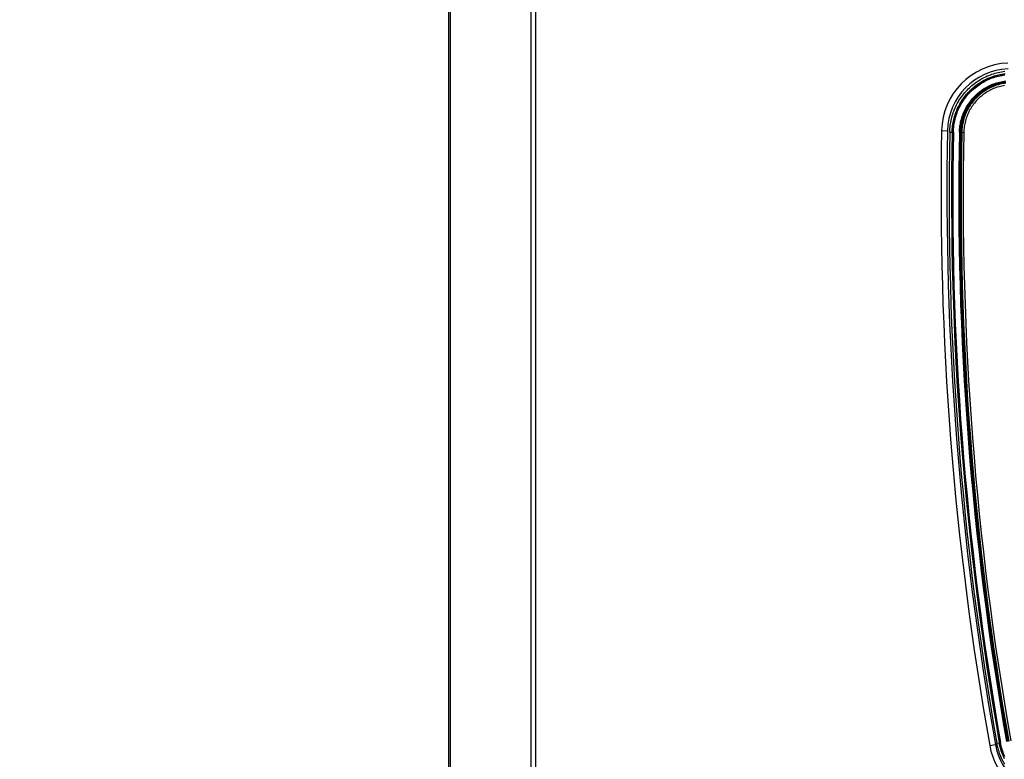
# Model space of a CAD drawing. Header units: centimetres. Extents: x 4745 to 39369, y 17389 to 19524.
# Tile 41 of 188: x 15548 to 15572, y 18152 to 18170. Entities that reach past the tile are written whole.
import ezdxf
from ezdxf import colors
from ezdxf.entities.mleader import LeaderData, LeaderLine
from ezdxf.math import Vec2, Vec3

# ---------------------------------------------------------------- set-up
doc = ezdxf.new("R2010")
doc.units = ezdxf.units.CM
doc.layers.add('$_urządzenia', color=250, linetype='Continuous')
doc.layers.add('IS_Opis', color=250, linetype='Continuous', lineweight=9)
doc.styles.add('styl1', font='ARIALN.TTF')

# ---------------------------------------------------------------- blocks, each defined once
blk = doc.blocks.new('A$C92957c0b')
at = {"layer": '$_urządzenia'}
for p, q in [((-300, -1125.6), (-300, -30.4)), ((-299.63, -1125.6), (-299.63, -30.4)), ((-280.56, -30.4), (-280.56, -1125.6)), ((-279.34, -1127), (-279.34, -29)), ((-182.9, -891.35), (-181.5, -891.37)), ((-180.97, -891.7), (-180.1, -891.72)), ((-178.67, -891.75), (-177.62, -891.77)), ((-178.5, -903.16), (-178.5, -903.2)), ((-178.5, -903.2), (-178.5, -903.24)), ((-178.5, -903.24), (-178.5, -903.27)), ((-178.5, -903.27), (-178.5, -903.31)), ((-178.5, -903.43), (-178.5, -903.46)), ((-178.5, -904.54), (-178.38, -904.5)), ((-178.49, -903.46), (-178.37, -903.5)), ((-178.37, -910.5), (-178.5, -910.46)), ((-178.5, -911.73), (-178.5, -911.76)), ((-178.5, -911.76), (-178.5, -911.8)), ((-178.5, -911.8), (-178.5, -911.84)), ((-178.37, -911.5), (-178.49, -911.54)), ((-178.49, -911.54), (-178.49, -911.57)), ((-178.26, -926.49), (-178.29, -926.54)), ((-178.3, -926.83), (-178.3, -926.89)), ((-178.3, -926.89), (-178.3, -926.95)), ((-178.3, -926.95), (-178.3, -927.01)), ((-178.3, -927.01), (-178.3, -927.04)), ((-178.18, -931.14), (-178.17, -931.2)), ((-178.17, -931.2), (-178.17, -931.26)), ((-178.17, -931.26), (-178.17, -931.31)), ((-178.13, -931.55), (-178.14, -931.55)), ((-178.11, -931.79), (-178.1, -931.84)), ((-178.1, -931.84), (-178.1, -931.9)), ((-178.1, -931.9), (-178.1, -931.96)), ((-177.08, -953.22), (-177.08, -953.26)), ((-177.08, -953.26), (-177.08, -953.29)), ((-177.08, -953.29), (-177.07, -953.33)), ((-177.06, -953.43), (-177.06, -953.46)), ((-176.93, -953.5), (-177.05, -953.46)), ((-176.87, -954.5), (-176.99, -954.54)), ((-176.51, -961.54), (-176.51, -961.57)), ((-171.58, -1008.43), (-171.58, -1008.46)), ((-170.45, -1015.5), (-170.58, -1015.46)), ((-170.43, -1016.54), (-170.42, -1016.57)), ((-170.31, -1016.5), (-170.42, -1016.54)), ((-170.4, -1016.74), (-170.4, -1016.78)), ((-170.4, -1016.78), (-170.39, -1016.82)), ((-170.39, -1016.82), (-170.39, -1016.84)), ((-171.48, -1037.55), (-170.1, -1037.31)), ((-169.75, -1037.03), (-168.9, -1036.88))]:
    blk.add_line(p, q, dxfattribs=at)
for points in [[(-180.97, -891.7), (-180.96, -891.31), (-180.93, -890.91), (-180.9, -890.52), (-180.85, -890.13), (-180.8, -889.74), (-180.73, -889.35), (-180.66, -888.96), (-180.57, -888.58), (-180.48, -888.2), (-180.37, -887.82), (-180.26, -887.44), (-180.13, -887.07), (-179.99, -886.7), (-179.85, -886.33), (-179.69, -885.97), (-179.53, -885.61), (-179.36, -885.26), (-179.17, -884.91), (-178.98, -884.57), (-178.78, -884.23), (-178.57, -883.9), (-178.35, -883.57), (-178.12, -883.25), (-177.89, -882.93), (-177.64, -882.62), (-177.39, -882.32), (-177.13, -882.02), (-176.86, -881.74), (-176.59, -881.46), (-176.3, -881.18), (-176.01, -880.92), (-175.72, -880.66), (-175.41, -880.41), (-175.1, -880.16), (-174.78, -879.93), (-174.46, -879.7), (-174.13, -879.49), (-173.8, -879.28), (-173.46, -879.08), (-173.11, -878.89), (-172.76, -878.71), (-172.41, -878.53), (-172.05, -878.37), (-171.69, -878.22), (-171.32, -878.08), (-170.95, -877.94), (-170.58, -877.82), (-170.2, -877.71), (-169.82, -877.6), (-169.44, -877.51), (-169.05, -877.42), (-168.67, -877.35), (-168.28, -877.29), (-167.89, -877.24)], [(-180.39, -891.71), (-180.38, -891.33), (-180.36, -890.96), (-180.33, -890.58), (-180.28, -890.2), (-180.23, -889.83), (-180.17, -889.45), (-180.09, -889.08), (-180.01, -888.71), (-179.92, -888.35), (-179.82, -887.98), (-179.71, -887.62), (-179.59, -887.26), (-179.46, -886.9), (-179.32, -886.55), (-179.17, -886.2), (-179.01, -885.86), (-178.84, -885.52), (-178.67, -885.19), (-178.48, -884.86), (-178.29, -884.53), (-178.09, -884.21), (-177.87, -883.89), (-177.66, -883.59), (-177.43, -883.28), (-177.19, -882.99), (-176.95, -882.7), (-176.7, -882.41), (-176.44, -882.13), (-176.18, -881.86), (-175.91, -881.6), (-175.63, -881.34), (-175.34, -881.1), (-175.05, -880.85), (-174.75, -880.62), (-174.45, -880.4), (-174.14, -880.18), (-173.82, -879.97), (-173.5, -879.77), (-173.17, -879.58), (-172.84, -879.4), (-172.51, -879.22), (-172.17, -879.06), (-171.82, -878.9), (-171.47, -878.75), (-171.12, -878.62), (-170.76, -878.49), (-170.4, -878.37), (-170.04, -878.26), (-169.68, -878.16), (-169.31, -878.07), (-168.94, -877.99), (-168.57, -877.92), (-168.19, -877.86), (-167.82, -877.81)], [(-180.35, -891.71), (-180.34, -891.31), (-180.32, -890.92), (-180.28, -890.52), (-180.23, -890.13), (-180.18, -889.73), (-180.11, -889.34), (-180.03, -888.95), (-179.94, -888.56), (-179.83, -888.18), (-179.72, -887.8), (-179.6, -887.42), (-179.47, -887.04), (-179.32, -886.67), (-179.17, -886.3), (-179, -885.94), (-178.83, -885.58), (-178.64, -885.23), (-178.45, -884.88), (-178.25, -884.54), (-178.03, -884.2), (-177.81, -883.87), (-177.58, -883.55), (-177.34, -883.23), (-177.09, -882.92), (-176.83, -882.62), (-176.56, -882.32), (-176.29, -882.03), (-176.01, -881.75), (-175.72, -881.48), (-175.42, -881.21), (-175.11, -880.95), (-174.8, -880.71), (-174.48, -880.47), (-174.16, -880.24), (-173.82, -880.02), (-173.49, -879.81), (-173.14, -879.61), (-172.79, -879.41), (-172.44, -879.23), (-172.08, -879.06), (-171.71, -878.9), (-171.35, -878.74), (-170.97, -878.6), (-170.6, -878.47), (-170.22, -878.35), (-169.84, -878.24), (-169.45, -878.14), (-169.06, -878.05), (-168.67, -877.98), (-168.28, -877.91), (-167.88, -877.86)], [(-180.1, -891.72), (-180.09, -891.33), (-180.07, -890.94), (-180.03, -890.55), (-179.99, -890.16), (-179.93, -889.77), (-179.86, -889.39), (-179.78, -889.01), (-179.69, -888.63), (-179.59, -888.25), (-179.48, -887.87), (-179.36, -887.5), (-179.23, -887.13), (-179.09, -886.76), (-178.94, -886.4), (-178.78, -886.05), (-178.61, -885.7), (-178.42, -885.35), (-178.23, -885.01), (-178.03, -884.67), (-177.82, -884.34), (-177.61, -884.01), (-177.38, -883.7), (-177.14, -883.38), (-176.9, -883.08), (-176.64, -882.78), (-176.38, -882.49), (-176.11, -882.2), (-175.83, -881.93), (-175.55, -881.66), (-175.25, -881.4), (-174.95, -881.15), (-174.65, -880.91), (-174.33, -880.67), (-174.01, -880.44), (-173.69, -880.23), (-173.36, -880.02), (-173.02, -879.82), (-172.67, -879.63), (-172.33, -879.45), (-171.97, -879.29), (-171.62, -879.13), (-171.25, -878.98), (-170.89, -878.84), (-170.52, -878.71), (-170.15, -878.59), (-169.77, -878.48), (-169.39, -878.39), (-169.01, -878.3), (-168.62, -878.22), (-168.24, -878.16), (-167.85, -878.1)], [(-178.67, -891.75), (-178.65, -891.39), (-178.63, -891.04), (-178.6, -890.69), (-178.56, -890.34), (-178.51, -890), (-178.45, -889.65), (-178.38, -889.31), (-178.3, -888.97), (-178.21, -888.63), (-178.11, -888.29), (-178, -887.96), (-177.88, -887.63), (-177.76, -887.3), (-177.62, -886.98), (-177.48, -886.66), (-177.32, -886.35), (-177.16, -886.04), (-176.99, -885.73), (-176.81, -885.43), (-176.63, -885.14), (-176.43, -884.85), (-176.23, -884.56), (-176.02, -884.28), (-175.8, -884.01), (-175.57, -883.74), (-175.34, -883.48), (-175.1, -883.23), (-174.85, -882.98), (-174.6, -882.74), (-174.34, -882.51), (-174.07, -882.28), (-173.8, -882.07), (-173.52, -881.86), (-173.23, -881.65), (-172.94, -881.46), (-172.64, -881.27), (-172.34, -881.09), (-172.04, -880.92), (-171.73, -880.76), (-171.41, -880.61), (-171.09, -880.47), (-170.77, -880.33), (-170.44, -880.21), (-170.11, -880.09), (-169.78, -879.98), (-169.44, -879.89), (-169.1, -879.8), (-168.75, -879.72), (-168.4, -879.65), (-168.05, -879.58), (-167.69, -879.53)], [(-178.42, -891.75), (-178.4, -891.4), (-178.38, -891.06), (-178.35, -890.71), (-178.31, -890.37), (-178.26, -890.04), (-178.2, -889.7), (-178.13, -889.36), (-178.05, -889.03), (-177.97, -888.7), (-177.87, -888.37), (-177.76, -888.04), (-177.65, -887.72), (-177.52, -887.4), (-177.39, -887.08), (-177.25, -886.77), (-177.1, -886.46), (-176.94, -886.16), (-176.78, -885.86), (-176.6, -885.56), (-176.42, -885.27), (-176.23, -884.99), (-176.03, -884.71), (-175.82, -884.44), (-175.61, -884.17), (-175.38, -883.91), (-175.16, -883.65), (-174.92, -883.4), (-174.68, -883.16), (-174.43, -882.93), (-174.17, -882.7), (-173.91, -882.48), (-173.64, -882.26), (-173.37, -882.06), (-173.09, -881.86), (-172.8, -881.67), (-172.51, -881.49), (-172.22, -881.31), (-171.92, -881.15), (-171.62, -880.99), (-171.31, -880.84), (-170.99, -880.7), (-170.68, -880.57), (-170.36, -880.44), (-170.03, -880.33), (-169.71, -880.22), (-169.37, -880.13), (-169.04, -880.04), (-168.7, -879.96), (-168.36, -879.89), (-168.01, -879.83), (-167.66, -879.78)], [(-167.69, -879.84), (-168.05, -879.9), (-168.41, -879.96), (-168.76, -880.03), (-169.12, -880.12), (-169.47, -880.21), (-169.81, -880.32), (-170.16, -880.43), (-170.5, -880.56), (-170.83, -880.69), (-171.17, -880.84), (-171.49, -880.99), (-171.82, -881.16), (-172.14, -881.33), (-172.45, -881.51), (-172.76, -881.71), (-173.06, -881.91), (-173.35, -882.12), (-173.64, -882.34), (-173.93, -882.56), (-174.2, -882.8), (-174.47, -883.04), (-174.73, -883.29), (-174.99, -883.55), (-175.23, -883.82), (-175.47, -884.09), (-175.7, -884.38), (-175.92, -884.66), (-176.13, -884.96), (-176.34, -885.26), (-176.53, -885.56), (-176.72, -885.87), (-176.9, -886.19), (-177.06, -886.51), (-177.22, -886.84), (-177.37, -887.17), (-177.51, -887.51), (-177.64, -887.85), (-177.75, -888.19), (-177.86, -888.54), (-177.96, -888.89), (-178.05, -889.24), (-178.12, -889.59), (-178.19, -889.95), (-178.24, -890.31), (-178.29, -890.67), (-178.32, -891.03), (-178.35, -891.39), (-178.36, -891.75)], [(-167.66, -880.08), (-168.01, -880.13), (-168.36, -880.19), (-168.71, -880.27), (-169.06, -880.35), (-169.4, -880.44), (-169.74, -880.54), (-170.08, -880.66), (-170.41, -880.78), (-170.74, -880.91), (-171.07, -881.05), (-171.39, -881.2), (-171.7, -881.37), (-172.02, -881.54), (-172.32, -881.72), (-172.62, -881.9), (-172.92, -882.1), (-173.21, -882.31), (-173.49, -882.52), (-173.77, -882.74), (-174.04, -882.97), (-174.3, -883.21), (-174.56, -883.46), (-174.81, -883.71), (-175.05, -883.97), (-175.28, -884.24), (-175.51, -884.52), (-175.72, -884.8), (-175.93, -885.09), (-176.13, -885.38), (-176.32, -885.68), (-176.51, -885.98), (-176.68, -886.29), (-176.84, -886.61), (-177, -886.93), (-177.14, -887.25), (-177.28, -887.58), (-177.41, -887.91), (-177.52, -888.25), (-177.63, -888.59), (-177.72, -888.93), (-177.81, -889.28), (-177.88, -889.63), (-177.95, -889.98), (-178.01, -890.33), (-178.05, -890.69), (-178.08, -891.04), (-178.11, -891.4), (-178.12, -891.76)], [(-167.93, -880.63), (-168.27, -880.68), (-168.6, -880.75), (-168.93, -880.83), (-169.26, -880.92), (-169.59, -881.02), (-169.91, -881.13), (-170.23, -881.24), (-170.55, -881.37), (-170.86, -881.51), (-171.17, -881.65), (-171.47, -881.81), (-171.77, -881.97), (-172.06, -882.14), (-172.35, -882.32), (-172.64, -882.51), (-172.91, -882.71), (-173.19, -882.92), (-173.45, -883.13), (-173.71, -883.35), (-173.96, -883.58), (-174.21, -883.81), (-174.45, -884.06), (-174.68, -884.31), (-174.9, -884.56), (-175.12, -884.83), (-175.32, -885.1), (-175.52, -885.37), (-175.72, -885.65), (-175.9, -885.94), (-176.07, -886.23), (-176.24, -886.53), (-176.4, -886.83), (-176.55, -887.14), (-176.69, -887.45), (-176.82, -887.77), (-176.94, -888.08), (-177.05, -888.41), (-177.15, -888.73), (-177.24, -889.06), (-177.32, -889.39), (-177.4, -889.73), (-177.46, -890.06), (-177.51, -890.4), (-177.55, -890.74), (-177.59, -891.08), (-177.61, -891.42), (-177.62, -891.77)], [(-178.5, -903.31), (-178.5, -903.33), (-178.5, -903.34), (-178.5, -903.36), (-178.5, -903.37), (-178.5, -903.39), (-178.5, -903.4), (-178.5, -903.41), (-178.5, -903.42), (-178.5, -903.43), (-178.5, -903.44), (-178.5, -903.44), (-178.49, -903.45), (-178.49, -903.45), (-178.49, -903.46), (-178.49, -903.46), (-178.49, -903.46)], [(-178.49, -911.54), (-178.49, -911.54), (-178.49, -911.54), (-178.49, -911.55), (-178.49, -911.55), (-178.49, -911.56), (-178.49, -911.56), (-178.49, -911.57), (-178.49, -911.58), (-178.49, -911.59), (-178.49, -911.6), (-178.5, -911.61), (-178.5, -911.63), (-178.5, -911.64), (-178.5, -911.66), (-178.5, -911.67), (-178.5, -911.69), (-178.5, -911.73)], [(-178.29, -926.54), (-178.29, -926.54), (-178.29, -926.55), (-178.29, -926.56), (-178.29, -926.57), (-178.29, -926.58), (-178.3, -926.59), (-178.3, -926.61), (-178.3, -926.62), (-178.3, -926.64), (-178.3, -926.66), (-178.3, -926.68), (-178.3, -926.7), (-178.3, -926.72), (-178.3, -926.75), (-178.3, -926.78), (-178.3, -926.83)], [(-178.18, -931.05), (-178.18, -931.08), (-178.18, -931.14)], [(-178.17, -931.31), (-178.17, -931.34), (-178.16, -931.36), (-178.16, -931.39), (-178.16, -931.41), (-178.16, -931.43), (-178.16, -931.45), (-178.15, -931.47), (-178.15, -931.48), (-178.15, -931.5), (-178.15, -931.51), (-178.15, -931.52), (-178.15, -931.53), (-178.14, -931.54), (-178.14, -931.54), (-178.14, -931.55)], [(-178.13, -931.55), (-178.13, -931.56), (-178.13, -931.56), (-178.13, -931.57), (-178.13, -931.58), (-178.13, -931.59)], [(-178.13, -931.59), (-178.12, -931.6), (-178.12, -931.62), (-178.12, -931.63), (-178.12, -931.65), (-178.12, -931.67), (-178.11, -931.69), (-178.11, -931.71), (-178.11, -931.74), (-178.11, -931.76), (-178.11, -931.79)], [(-178.1, -931.96), (-178.1, -932.02), (-178.09, -932.05)], [(-177.09, -953.16), (-177.08, -953.18), (-177.08, -953.22)], [(-177.07, -953.33), (-177.07, -953.34), (-177.07, -953.36), (-177.07, -953.37), (-177.07, -953.39), (-177.07, -953.4), (-177.06, -953.41), (-177.06, -953.42), (-177.06, -953.43), (-177.06, -953.44), (-177.06, -953.44), (-177.06, -953.45), (-177.06, -953.45), (-177.05, -953.46), (-177.05, -953.46), (-177.05, -953.46)], [(-170.42, -1016.54), (-170.42, -1016.54), (-170.42, -1016.54), (-170.42, -1016.54), (-170.42, -1016.55), (-170.42, -1016.56), (-170.42, -1016.56), (-170.42, -1016.57), (-170.42, -1016.58), (-170.42, -1016.59), (-170.42, -1016.6), (-170.42, -1016.61), (-170.42, -1016.63), (-170.42, -1016.64), (-170.41, -1016.66), (-170.41, -1016.67), (-170.41, -1016.69), (-170.41, -1016.71), (-170.4, -1016.74)], [(-167.9, -1042.04), (-168.1, -1041.68), (-168.3, -1041.32), (-168.48, -1040.95), (-168.66, -1040.58), (-168.82, -1040.2), (-168.98, -1039.81), (-169.12, -1039.43), (-169.25, -1039.03), (-169.38, -1038.64), (-169.49, -1038.24), (-169.59, -1037.84), (-169.68, -1037.44), (-169.75, -1037.03)], [(-167.96, -1040.7), (-168.13, -1040.34), (-168.29, -1039.98), (-168.44, -1039.61), (-168.58, -1039.23), (-168.71, -1038.86), (-168.83, -1038.48), (-168.93, -1038.09), (-169.03, -1037.71), (-169.11, -1037.32), (-169.19, -1036.93)], [(-167.92, -1040.7), (-168.09, -1040.34), (-168.25, -1039.98), (-168.4, -1039.61), (-168.54, -1039.24), (-168.67, -1038.86), (-168.78, -1038.48), (-168.89, -1038.09), (-168.99, -1037.7), (-169.07, -1037.32), (-169.15, -1036.92)], [(-167.86, -1040.24), (-168.02, -1039.88), (-168.16, -1039.52), (-168.3, -1039.15), (-168.43, -1038.78), (-168.54, -1038.41), (-168.65, -1038.03), (-168.74, -1037.65), (-168.83, -1037.27), (-168.9, -1036.88)]]:
    blk.add_lwpolyline(points, dxfattribs=at)
for centre, radius, start, end in [((-166.5, -891.67), 16.4, 92.3881, 178.8666), ((-166.5, -891.67), 15, 92.3881, 178.8666), ((568.35, -906.21), 751.4, 178.8666, 190.06689), ((568.35, -906.21), 750, 178.8666, 190.06689), ((568, -907), 749.13, 178.82971, 189.99585), ((568, -907), 748.55, 178.82971, 189.99585), ((568, -907), 748.51, 178.82971, 189.99585), ((568, -907), 748.26, 178.82971, 189.99585), ((568, -907), 746.82, 178.82971, 189.99585), ((568, -907), 746.57, 178.82971, 189.99585), ((568, -907), 746.51, 178.82971, 179.70539), ((568, -907), 746.28, 178.82971, 189.99585), ((568, -907), 745.78, 178.82971, 189.99585), ((568, -907), 746.51, 179.72841, 179.81124), ((568, -907), 746.38, 179.73132, 179.80809), ((568, -907), 746.51, 180.26551, 180.34834), ((568, -907), 746.51, 180.37136, 181.49633), ((568, -907), 746.38, 180.26868, 180.34544), ((568, -907), 746.57, 181.53811, 181.8459), ((568, -907), 746.51, 181.92311, 183.54521), ((568, -907), 746.51, 183.56835, 183.65131), ((568, -907), 746.38, 183.57187, 183.64879), ((568, -907), 746.51, 184.10662, 184.18971), ((568, -907), 746.51, 187.81162, 187.89516), ((568, -907), 746.51, 188.35403, 188.43784), ((568, -907), 746.38, 188.35858, 188.43618), ((568, -907), 746.51, 188.46093, 189.99585), ((-155.33, -1034.69), 16.4, 190.0669, 266.4492), ((-155.33, -1034.69), 15, 190.0669, 266.4492)]:
    blk.add_arc(centre, radius, start, end, dxfattribs=at)

msp = doc.modelspace()

# ---------------------------------------------------------------- block references
at = {"layer": '$_urządzenia', "xscale": 0.1, "yscale": 0.1, "zscale": 0.1}
msp.add_blockref('A$C92957c0b', (15588.434, 18256.513), dxfattribs=at)

# ---------------------------------------------------------------- leaders
at = {"layer": 'IS_Opis'}
ml = msp.add_multileader_mtext('Standard', dxfattribs=at)
ml.set_content('Projektowany kocioł gazowy 1-funkcyjny 29,5kW z zamkniętą komorą spalania.', color=256, style='styl1')
ml.set_leader_properties()
ml.build(insert=Vec2(0, 0))
ml.multileader.update_dxf_attribs({"dogleg_length": 5, "arrow_head_size": 7.5})
ctx = ml.context
ctx.base_point, ctx.char_height, ctx.arrow_head_size, ctx.landing_gap_size, ctx.plane_origin = Vec3(15107.702, 18198.713), 12, 7.5, 5, Vec3(15436.327, 18046.914)
ctx.text_align_type = 2
notes = []
notes.append((ctx, [(1, (1, 1, 0), (15371.924, 18198.713), (-1, 0), 10.121, [(1, [(15479.216, 18198.713), (15558.434, 18188.713)], 0, [])])]))
ctx.mtext.insert, ctx.mtext.width, ctx.mtext.defined_height, ctx.mtext.alignment, ctx.mtext.flow_direction = Vec3(15356.803, 18206.452), 283.21555, 76.915, 3, 5
for ctx, leaders in notes:
    for number, flags, end, landing, length, lines in leaders:
        leader = LeaderData()
        leader.index, (leader.has_last_leader_line, leader.has_dogleg_vector, leader.attachment_direction) = number, flags
        leader.last_leader_point, leader.dogleg_vector, leader.dogleg_length = Vec3(end), Vec3(landing), length
        for number, points, colour, breaks in lines:
            line = LeaderLine()
            line.index, line.vertices, line.color, line.breaks = number, Vec3.list(points), colors.encode_raw_color(colour), breaks
            leader.lines.append(line)
        ctx.leaders.append(leader)

doc.saveas('drawing.dxf')
